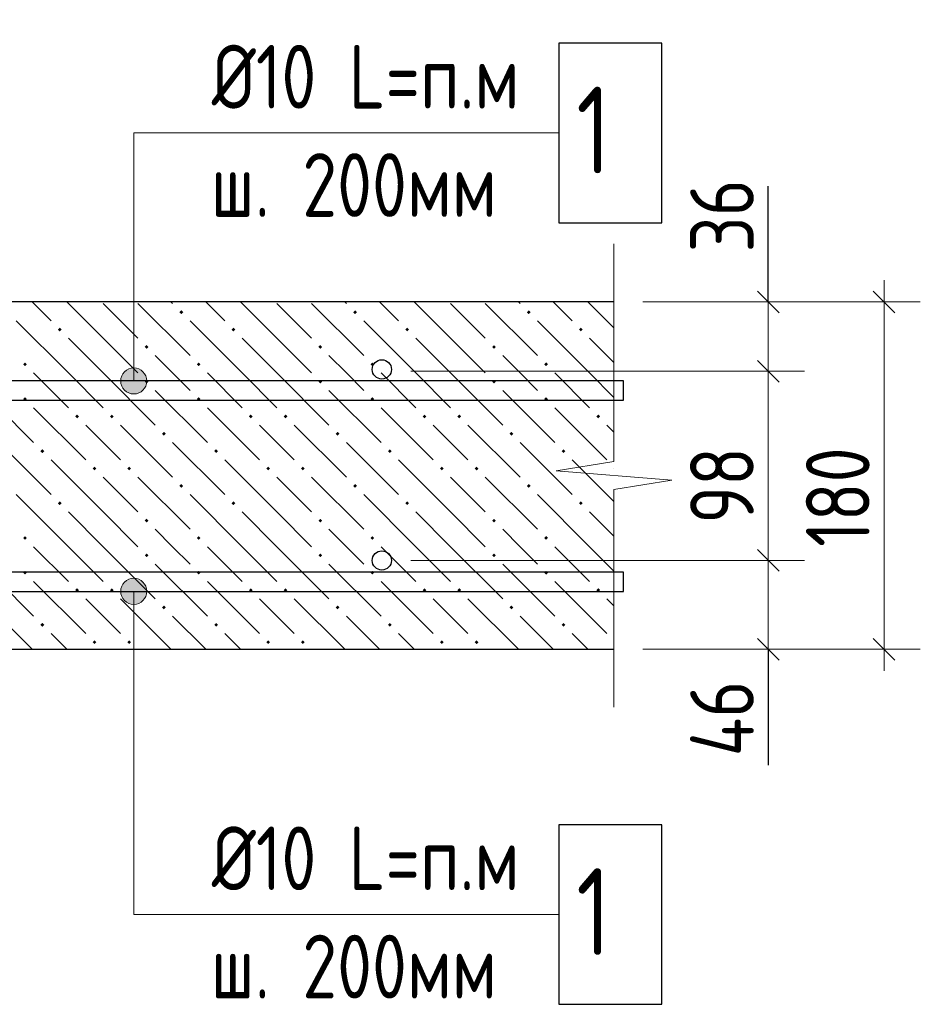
# Model space of a CAD drawing. Header units: millimetres. Extents: x 40580 to 1168286, y -220995 to 81020.
# Tile 13 of 194: x 248488 to 251599, y -119921 to -116520. Entities that reach past the tile are written whole.
import ezdxf

# ---------------------------------------------------------------- set-up
doc = ezdxf.new("R2010")
doc.units = ezdxf.units.MM
for name, color, linetype, lineweight in [('Standard', 7, 'Continuous', 25), ('ЖБ Перекрытие верхний уровень', 7, 'Continuous', 35), ('Позиционная метка линия выноска', 7, 'Continuous', 13), ('Позиционная метка номер позиции', 7, 'Continuous', 13), ('Примечания', 7, 'Continuous', 13), ('Фоновоя арматура Х1', 52, 'Continuous', 25)]:
    doc.layers.add(name, color=color, linetype=linetype, lineweight=lineweight)
doc.layers.add('Размерная выноска', color=7, linetype='Continuous')
doc.styles.add('GOST 2.304', font='isocpeur.ttf', dxfattribs={"width": 0.8})
doc.styles.add('GOST 2.304-81', font='txt')

msp = doc.modelspace()

# ---------------------------------------------------------------- hatches: boundary and pattern name
at = {"layer": 'ЖБ Перекрытие верхний уровень', "linetype": 'Continuous', "lineweight": 13, "transparency": 33554687}
for points in [[(249039.6, -117530.5), (249046.1, -117524), (249052.6, -117530.5), (249046.1, -117537)], [(249639.6, -117530.5), (249646.1, -117524), (249652.6, -117530.5), (249646.1, -117537)], [(250239.6, -117530.5), (250246.1, -117524), (250252.6, -117530.5), (250246.1, -117537)], [(248619.6, -117590.5), (248626.1, -117584), (248632.6, -117590.5), (248626.1, -117597)], [(249219.6, -117590.5), (249226.1, -117584), (249232.6, -117590.5), (249226.1, -117597)], [(249819.6, -117590.5), (249826.1, -117584), (249832.6, -117590.5), (249826.1, -117597)], [(250419.6, -117590.5), (250426.1, -117584), (250432.6, -117590.5), (250426.1, -117597)], [(248919.6, -117650.5), (248926.1, -117644), (248932.6, -117650.5), (248926.1, -117657)], [(249519.6, -117650.5), (249526.1, -117644), (249532.6, -117650.5), (249526.1, -117657)], [(250119.6, -117650.5), (250126.1, -117644), (250132.6, -117650.5), (250126.1, -117657)], [(248499.6, -117710.5), (248506.1, -117704), (248512.6, -117710.5), (248506.1, -117717)], [(249099.6, -117710.5), (249106.1, -117704), (249112.6, -117710.5), (249106.1, -117717)], [(249699.6, -117710.5), (249706.1, -117704), (249712.6, -117710.5), (249706.1, -117717)], [(250299.6, -117710.5), (250306.1, -117704), (250312.6, -117710.5), (250306.1, -117717)], [(248919.6, -117770.5), (248926.1, -117764), (248932.6, -117770.5), (248926.1, -117777)], [(249519.6, -117770.5), (249526.1, -117764), (249532.6, -117770.5), (249526.1, -117777)], [(250119.6, -117770.5), (250126.1, -117764), (250132.6, -117770.5), (250126.1, -117777)], [(248499.6, -117830.5), (248506.1, -117824), (248512.6, -117830.5), (248506.1, -117837)], [(249099.6, -117830.5), (249106.1, -117824), (249112.6, -117830.5), (249106.1, -117837)], [(249699.6, -117830.5), (249706.1, -117824), (249712.6, -117830.5), (249706.1, -117837)], [(250299.6, -117830.5), (250306.1, -117824), (250312.6, -117830.5), (250306.1, -117837)], [(248679.6, -117890.5), (248686.1, -117884), (248692.6, -117890.5), (248686.1, -117897)], [(248799.6, -117890.5), (248806.1, -117884), (248812.6, -117890.5), (248806.1, -117897)], [(249279.6, -117890.5), (249286.1, -117884), (249292.6, -117890.5), (249286.1, -117897)], [(249399.6, -117890.5), (249406.1, -117884), (249412.6, -117890.5), (249406.1, -117897)], [(249879.6, -117890.5), (249886.1, -117884), (249892.6, -117890.5), (249886.1, -117897)], [(249999.6, -117890.5), (250006.1, -117884), (250012.6, -117890.5), (250006.1, -117897)], [(250479.6, -117890.5), (250486.1, -117884), (250492.6, -117890.5), (250486.1, -117897)], [(248979.6, -117950.5), (248986.1, -117944), (248992.6, -117950.5), (248986.1, -117957)], [(249579.6, -117950.5), (249586.1, -117944), (249592.6, -117950.5), (249586.1, -117957)], [(250179.6, -117950.5), (250186.1, -117944), (250192.6, -117950.5), (250186.1, -117957)], [(248559.6, -118010.5), (248566.1, -118004), (248572.6, -118010.5), (248566.1, -118017)], [(249159.6, -118010.5), (249166.1, -118004), (249172.6, -118010.5), (249166.1, -118017)], [(249759.6, -118010.5), (249766.1, -118004), (249772.6, -118010.5), (249766.1, -118017)], [(250359.6, -118010.5), (250366.1, -118004), (250372.6, -118010.5), (250366.1, -118017)], [(248739.6, -118070.5), (248746.1, -118064), (248752.6, -118070.5), (248746.1, -118077)], [(248859.6, -118070.5), (248866.1, -118064), (248872.6, -118070.5), (248866.1, -118077)], [(249339.6, -118070.5), (249346.1, -118064), (249352.6, -118070.5), (249346.1, -118077)], [(249459.6, -118070.5), (249466.1, -118064), (249472.6, -118070.5), (249466.1, -118077)], [(249939.6, -118070.5), (249946.1, -118064), (249952.6, -118070.5), (249946.1, -118077)], [(250059.6, -118070.5), (250066.1, -118064), (250072.6, -118070.5), (250066.1, -118077)], [(250539.6, -118070.5), (250540.3, -118069.9), (250540.3, -118071.2)], [(249039.6, -118130.5), (249046.1, -118124), (249052.6, -118130.5), (249046.1, -118137)], [(249639.6, -118130.5), (249646.1, -118124), (249652.6, -118130.5), (249646.1, -118137)], [(250239.6, -118130.5), (250246.1, -118124), (250252.6, -118130.5), (250246.1, -118137)], [(248619.6, -118190.5), (248626.1, -118184), (248632.6, -118190.5), (248626.1, -118197)], [(249219.6, -118190.5), (249226.1, -118184), (249232.6, -118190.5), (249226.1, -118197)], [(249819.6, -118190.5), (249826.1, -118184), (249832.6, -118190.5), (249826.1, -118197)], [(250419.6, -118190.5), (250426.1, -118184), (250432.6, -118190.5), (250426.1, -118197)], [(248919.6, -118250.5), (248926.1, -118244), (248932.6, -118250.5), (248926.1, -118257)], [(249519.6, -118250.5), (249526.1, -118244), (249532.6, -118250.5), (249526.1, -118257)], [(250119.6, -118250.5), (250126.1, -118244), (250132.6, -118250.5), (250126.1, -118257)], [(248499.6, -118310.5), (248506.1, -118304), (248512.6, -118310.5), (248506.1, -118317)], [(249099.6, -118310.5), (249106.1, -118304), (249112.6, -118310.5), (249106.1, -118317)], [(249699.6, -118310.5), (249706.1, -118304), (249712.6, -118310.5), (249706.1, -118317)], [(250299.6, -118310.5), (250306.1, -118304), (250312.6, -118310.5), (250306.1, -118317)], [(248919.6, -118370.5), (248926.1, -118364), (248932.6, -118370.5), (248926.1, -118377)], [(249519.6, -118370.5), (249526.1, -118364), (249532.6, -118370.5), (249526.1, -118377)], [(250119.6, -118370.5), (250126.1, -118364), (250132.6, -118370.5), (250126.1, -118377)], [(248499.6, -118430.5), (248506.1, -118424), (248512.6, -118430.5), (248506.1, -118437)], [(249099.6, -118430.5), (249106.1, -118424), (249112.6, -118430.5), (249106.1, -118437)], [(249699.6, -118430.5), (249706.1, -118424), (249712.6, -118430.5), (249706.1, -118437)], [(250299.6, -118430.5), (250306.1, -118424), (250312.6, -118430.5), (250306.1, -118437)], [(248679.6, -118490.5), (248686.1, -118484), (248692.6, -118490.5), (248686.1, -118497)], [(248799.6, -118490.5), (248806.1, -118484), (248812.6, -118490.5), (248806.1, -118497)], [(249279.6, -118490.5), (249286.1, -118484), (249292.6, -118490.5), (249286.1, -118497)], [(249399.6, -118490.5), (249406.1, -118484), (249412.6, -118490.5), (249406.1, -118497)], [(249879.6, -118490.5), (249886.1, -118484), (249892.6, -118490.5), (249886.1, -118497)], [(249999.6, -118490.5), (250006.1, -118484), (250012.6, -118490.5), (250006.1, -118497)], [(250479.6, -118490.5), (250486.1, -118484), (250492.6, -118490.5), (250486.1, -118497)], [(248979.6, -118550.5), (248986.1, -118544), (248992.6, -118550.5), (248986.1, -118557)], [(249579.6, -118550.5), (249586.1, -118544), (249592.6, -118550.5), (249586.1, -118557)], [(250179.6, -118550.5), (250186.1, -118544), (250192.6, -118550.5), (250186.1, -118557)], [(248559.6, -118610.5), (248566.1, -118604), (248572.6, -118610.5), (248566.1, -118617)], [(249159.6, -118610.5), (249166.1, -118604), (249172.6, -118610.5), (249166.1, -118617)], [(249759.6, -118610.5), (249766.1, -118604), (249772.6, -118610.5), (249766.1, -118617)], [(250359.6, -118610.5), (250366.1, -118604), (250372.6, -118610.5), (250366.1, -118617)], [(248739.6, -118670.5), (248746.1, -118664), (248752.6, -118670.5), (248746.1, -118677)], [(248859.6, -118670.5), (248866.1, -118664), (248872.6, -118670.5), (248866.1, -118677)], [(249339.6, -118670.5), (249346.1, -118664), (249352.6, -118670.5), (249346.1, -118677)], [(249459.6, -118670.5), (249466.1, -118664), (249472.6, -118670.5), (249466.1, -118677)], [(249939.6, -118670.5), (249946.1, -118664), (249952.6, -118670.5), (249946.1, -118677)], [(250059.6, -118670.5), (250066.1, -118664), (250072.6, -118670.5), (250066.1, -118677)], [(250539.6, -118670.5), (250540.3, -118669.9), (250540.3, -118671.2)]]:
    msp.add_hatch(color=7, dxfattribs=at).paths.add_polyline_path(points, flags=16)
at = {"layer": 'Позиционная метка линия выноска', "linetype": 'Continuous', "lineweight": 13, "transparency": 33554687}
for points in [[(248920.5, -117745.6), (248843.1, -117745.6), (248836.8, -117768.1)], [(248920.5, -117745.6), (248836.8, -117768.1), (248926.8, -117768.1)], [(248904.3, -117729.4), (248859.3, -117729.4), (248843.1, -117745.6)], [(248904.3, -117729.4), (248843.1, -117745.6), (248920.5, -117745.6)], [(248859.3, -117729.4), (248904.3, -117729.4), (248881.8, -117723.1)], [(248926.8, -117768.1), (248836.8, -117768.1), (248843.1, -117790.6)], [(248926.8, -117768.1), (248843.1, -117790.6), (248920.5, -117790.6)], [(248920.5, -117790.6), (248843.1, -117790.6), (248859.3, -117806.8)], [(248920.5, -117790.6), (248859.3, -117806.8), (248904.3, -117806.8)], [(248904.3, -117806.8), (248859.3, -117806.8), (248881.8, -117813.1)], [(248843.1, -118472.3), (248920.5, -118472.3), (248904.3, -118456.1)], [(248843.1, -118472.3), (248904.3, -118456.1), (248859.3, -118456.1)], [(248859.3, -118456.1), (248904.3, -118456.1), (248881.8, -118449.8)], [(248836.8, -118494.8), (248926.8, -118494.8), (248920.5, -118472.3)], [(248836.8, -118494.8), (248920.5, -118472.3), (248843.1, -118472.3)], [(248843.1, -118517.3), (248926.8, -118494.8), (248836.8, -118494.8)], [(248843.1, -118517.3), (248920.5, -118517.3), (248926.8, -118494.8)], [(248859.3, -118533.5), (248920.5, -118517.3), (248843.1, -118517.3)], [(248859.3, -118533.5), (248904.3, -118533.5), (248920.5, -118517.3)], [(248904.3, -118533.5), (248859.3, -118533.5), (248881.8, -118539.8)]]:
    msp.add_hatch(color=7, dxfattribs=at).paths.add_polyline_path(points)

# ---------------------------------------------------------------- linework, layer by layer
at = {"layer": 'Standard', "color": 7, "linetype": 'Continuous', "lineweight": 13, "transparency": 33554687}
for p, q in [((251073.6, -117494.8), (251073.6, -117419.8)), ((251473.6, -117494.8), (251473.6, -117419.8)), ((251036.1, -117457.3), (251111.1, -117532.3)), ((251511.1, -117532.3), (251436.1, -117457.3)), ((251073.6, -117494.8), (251073.6, -117734.8)), ((251036.1, -117697.3), (251111.1, -117772.3)), ((251073.6, -117734.8), (251073.6, -118388.1)), ((251036.1, -118350.6), (251111.1, -118425.6)), ((251073.6, -118388.1), (251073.6, -118694.8)), ((251036.1, -118657.3), (251111.1, -118732.3)), ((251511.1, -118732.3), (251436.1, -118657.3)), ((251073.6, -118694.8), (251073.6, -118769.8)), ((251473.6, -118694.8), (251473.6, -118769.8))]:
    msp.add_line(p, q, dxfattribs=at)
at = {"layer": 'Standard', "color": 251, "linetype": 'Continuous', "lineweight": 13, "true_color": 0x656565, "transparency": 33554687}
for p, q in [((251473.6, -117494.8), (250640.3, -117494.8)), ((251073.6, -117494.8), (250948.6, -117494.8)), ((251073.6, -117494.8), (251198.6, -117494.8)), ((251473.6, -117494.8), (251348.6, -117494.8)), ((251473.6, -117494.8), (251598.6, -117494.8)), ((251073.6, -117734.8), (250948.6, -117734.8)), ((251073.6, -117734.8), (251198.6, -117734.8)), ((251073.6, -118388.1), (250948.6, -118388.1)), ((251073.6, -118388.1), (251198.6, -118388.1)), ((251473.6, -118694.8), (250640.3, -118694.8)), ((251073.6, -118694.8), (250948.6, -118694.8)), ((251073.6, -118694.8), (251198.6, -118694.8)), ((251473.6, -118694.8), (251348.6, -118694.8)), ((251473.6, -118694.8), (251598.6, -118694.8))]:
    msp.add_line(p, q, dxfattribs=at)
for points in [[(251073.6, -117494.8), (251056.6, -117494.8), (251056.6, -117494.8), (251056.6, -117494.8), (251056.6, -117494.8), (250640.3, -117494.8)], [(251073.6, -117734.8), (251056.6, -117734.8), (251056.6, -117734.8), (251056.6, -117734.8), (251056.6, -117734.8), (249838.7, -117734.8)], [(251073.6, -118388.1), (251056.6, -118388.1), (251056.6, -118388.1), (249838.7, -118388.1)], [(251073.6, -118694.8), (251056.6, -118694.8), (251056.6, -118694.8), (250640.3, -118694.8)]]:
    msp.add_lwpolyline(points, dxfattribs=at)
at = {"layer": 'Standard', "color": 7, "linetype": 'Continuous', "lineweight": 13, "transparency": 33554687}
msp.add_lwpolyline([(251473.6, -118694.8), (251473.6, -118195.9), (251473.6, -118195.9), (251473.6, -117494.8)], dxfattribs=at)
at = {"layer": 'ЖБ Перекрытие верхний уровень', "color": 7, "linetype": 'Continuous', "lineweight": -3, "transparency": 33554687}
for p, q in [((250540.3, -117494.8), (243873.6, -117494.8)), ((243873.6, -118694.8), (250540.3, -118694.8))]:
    msp.add_line(p, q, dxfattribs=at)
at = {"layer": 'ЖБ Перекрытие верхний уровень', "color": 9, "linetype": 'Continuous', "lineweight": 13, "true_color": 0xc7c7c7, "transparency": 33554687}
for p, q in [((248530.4, -117494.8), (248596.1, -117560.5)), ((248776.1, -117620.5), (248650.4, -117494.8)), ((248776.1, -117500.5), (248896.1, -117620.5)), ((248896.1, -117500.5), (249076.1, -117680.5)), ((249010.4, -117494.8), (249016.1, -117500.5)), ((249130.4, -117494.8), (249196.1, -117560.5)), ((249376.1, -117620.5), (249250.4, -117494.8)), ((249376.1, -117500.5), (249496.1, -117620.5)), ((249496.1, -117500.5), (249676.1, -117680.5)), ((249610.4, -117494.8), (249616.1, -117500.5)), ((249730.4, -117494.8), (249796.1, -117560.5)), ((249976.1, -117620.5), (249850.4, -117494.8)), ((249976.1, -117500.5), (250096.1, -117620.5)), ((250096.1, -117500.5), (250276.1, -117680.5)), ((250210.4, -117494.8), (250216.1, -117500.5)), ((250330.4, -117494.8), (250396.1, -117560.5)), ((250540.3, -117584.7), (250450.4, -117494.8)), ((248656.1, -117740.5), (248476.1, -117560.5)), ((249256.1, -117740.5), (249076.1, -117560.5)), ((249856.1, -117740.5), (249676.1, -117560.5)), ((250456.1, -117740.5), (250276.1, -117560.5)), ((248656.1, -117620.5), (248776.1, -117740.5)), ((248776.1, -117620.5), (248896.1, -117740.5)), ((249256.1, -117620.5), (249376.1, -117740.5)), ((249376.1, -117620.5), (249496.1, -117740.5)), ((249856.1, -117620.5), (249976.1, -117740.5)), ((249976.1, -117620.5), (250096.1, -117740.5)), ((250456.1, -117620.5), (250540.3, -117704.7)), ((249016.1, -117740.5), (248956.1, -117680.5)), ((249616.1, -117740.5), (249556.1, -117680.5)), ((250216.1, -117740.5), (250156.1, -117680.5)), ((248536.1, -117740.5), (248656.1, -117860.5)), ((248656.1, -117740.5), (248776.1, -117860.5)), ((248776.1, -117740.5), (248956.1, -117920.5)), ((249076.1, -117800.5), (249016.1, -117740.5)), ((249136.1, -117740.5), (249256.1, -117860.5)), ((249256.1, -117740.5), (249376.1, -117860.5)), ((249376.1, -117740.5), (249556.1, -117920.5)), ((249676.1, -117800.5), (249616.1, -117740.5)), ((249736.1, -117740.5), (249856.1, -117860.5)), ((249856.1, -117740.5), (249976.1, -117860.5)), ((249976.1, -117740.5), (250156.1, -117920.5)), ((250276.1, -117800.5), (250216.1, -117740.5)), ((250336.1, -117740.5), (250456.1, -117860.5)), ((250456.1, -117740.5), (250540.3, -117824.7)), ((248356.1, -117800.5), (248536.1, -117980.5)), ((248956.1, -117800.5), (249136.1, -117980.5)), ((249556.1, -117800.5), (249736.1, -117980.5)), ((250156.1, -117800.5), (250336.1, -117980.5)), ((248536.1, -117860.5), (248716.1, -118040.5)), ((249136.1, -117860.5), (249316.1, -118040.5)), ((249736.1, -117860.5), (249916.1, -118040.5)), ((250336.1, -117860.5), (250516.1, -118040.5)), ((248776.1, -117980.5), (248716.1, -117920.5)), ((248836.1, -117920.5), (249016.1, -118100.5)), ((249376.1, -117980.5), (249316.1, -117920.5)), ((249436.1, -117920.5), (249616.1, -118100.5)), ((249976.1, -117980.5), (249916.1, -117920.5)), ((250036.1, -117920.5), (250216.1, -118100.5)), ((250540.3, -117944.7), (250516.1, -117920.5)), ((248416.1, -117980.5), (248596.1, -118160.5)), ((248836.1, -118040.5), (248776.1, -117980.5)), ((249016.1, -117980.5), (249196.1, -118160.5)), ((249436.1, -118040.5), (249376.1, -117980.5)), ((249616.1, -117980.5), (249796.1, -118160.5)), ((250036.1, -118040.5), (249976.1, -117980.5)), ((250216.1, -117980.5), (250396.1, -118160.5)), ((248776.1, -118220.5), (248596.1, -118040.5)), ((249376.1, -118220.5), (249196.1, -118040.5)), ((249976.1, -118220.5), (249796.1, -118040.5)), ((250540.3, -118184.7), (250396.1, -118040.5)), ((248776.1, -118100.5), (248896.1, -118220.5)), ((248896.1, -118100.5), (249076.1, -118280.5)), ((249376.1, -118100.5), (249496.1, -118220.5)), ((249496.1, -118100.5), (249676.1, -118280.5)), ((249976.1, -118100.5), (250096.1, -118220.5)), ((250096.1, -118100.5), (250276.1, -118280.5)), ((248656.1, -118340.5), (248476.1, -118160.5)), ((249256.1, -118340.5), (249076.1, -118160.5)), ((249856.1, -118340.5), (249676.1, -118160.5)), ((250456.1, -118340.5), (250276.1, -118160.5)), ((248656.1, -118220.5), (248776.1, -118340.5)), ((248776.1, -118220.5), (248896.1, -118340.5)), ((249256.1, -118220.5), (249376.1, -118340.5)), ((249376.1, -118220.5), (249496.1, -118340.5)), ((249856.1, -118220.5), (249976.1, -118340.5)), ((249976.1, -118220.5), (250096.1, -118340.5)), ((250456.1, -118220.5), (250540.3, -118304.7)), ((249016.1, -118340.5), (248956.1, -118280.5)), ((249616.1, -118340.5), (249556.1, -118280.5)), ((250216.1, -118340.5), (250156.1, -118280.5)), ((248536.1, -118340.5), (248656.1, -118460.5)), ((248656.1, -118340.5), (248776.1, -118460.5)), ((248776.1, -118340.5), (248956.1, -118520.5)), ((249076.1, -118400.5), (249016.1, -118340.5)), ((249136.1, -118340.5), (249256.1, -118460.5)), ((249256.1, -118340.5), (249376.1, -118460.5)), ((249376.1, -118340.5), (249556.1, -118520.5)), ((249676.1, -118400.5), (249616.1, -118340.5)), ((249736.1, -118340.5), (249856.1, -118460.5)), ((249856.1, -118340.5), (249976.1, -118460.5)), ((249976.1, -118340.5), (250156.1, -118520.5)), ((250276.1, -118400.5), (250216.1, -118340.5)), ((250336.1, -118340.5), (250456.1, -118460.5)), ((250456.1, -118340.5), (250540.3, -118424.7)), ((248356.1, -118400.5), (248536.1, -118580.5)), ((248956.1, -118400.5), (249136.1, -118580.5)), ((249556.1, -118400.5), (249736.1, -118580.5)), ((250156.1, -118400.5), (250336.1, -118580.5)), ((248536.1, -118460.5), (248716.1, -118640.5)), ((249136.1, -118460.5), (249316.1, -118640.5)), ((249736.1, -118460.5), (249916.1, -118640.5)), ((250336.1, -118460.5), (250516.1, -118640.5)), ((248776.1, -118580.5), (248716.1, -118520.5)), ((248836.1, -118520.5), (249010.4, -118694.8)), ((249376.1, -118580.5), (249316.1, -118520.5)), ((249436.1, -118520.5), (249610.4, -118694.8)), ((249976.1, -118580.5), (249916.1, -118520.5)), ((250036.1, -118520.5), (250210.4, -118694.8)), ((250540.3, -118544.7), (250516.1, -118520.5)), ((248416.1, -118580.5), (248530.4, -118694.8)), ((248836.1, -118640.5), (248776.1, -118580.5)), ((249016.1, -118580.5), (249130.4, -118694.8)), ((249436.1, -118640.5), (249376.1, -118580.5)), ((249616.1, -118580.5), (249730.4, -118694.8)), ((250036.1, -118640.5), (249976.1, -118580.5)), ((250216.1, -118580.5), (250330.4, -118694.8)), ((248650.4, -118694.8), (248596.1, -118640.5)), ((249250.4, -118694.8), (249196.1, -118640.5)), ((249850.4, -118694.8), (249796.1, -118640.5)), ((250450.4, -118694.8), (250396.1, -118640.5))]:
    msp.add_line(p, q, dxfattribs=at)
at = {"layer": 'Позиционная метка линия выноска', "color": 7, "linetype": 'Continuous', "lineweight": 13, "transparency": 33554687}
for p, q in [((248881.8, -117723.1), (248881.8, -117723.1)), ((248836.8, -117768.1), (248836.8, -117768.1)), ((248926.8, -117768.1), (248926.8, -117768.1)), ((248881.8, -117813.1), (248881.8, -117813.1)), ((248881.8, -118449.8), (248881.8, -118449.8)), ((248836.8, -118494.8), (248836.8, -118494.8)), ((248926.8, -118494.8), (248926.8, -118494.8)), ((248881.8, -118539.8), (248881.8, -118539.8))]:
    msp.add_line(p, q, dxfattribs=at)
for points in [[(250350.3, -116911.4), (248881.8, -116911.4), (248881.8, -117768.1)], [(250350.3, -119611.4), (248881.8, -119611.4), (248881.8, -118494.8)]]:
    msp.add_lwpolyline(points, dxfattribs=at)
for centre in [(248881.8, -117768.1), (248881.8, -118494.8)]:
    msp.add_circle(centre, 45, dxfattribs=at)
at = {"layer": 'Позиционная метка номер позиции', "color": 7, "linetype": 'Continuous', "lineweight": 25, "transparency": 33554687}
for points in [[(250350.3, -117221.4), (250705.3, -117221.4), (250705.3, -116601.4), (250350.3, -116601.4), (250350.3, -117221.4)], [(250350.3, -119921.4), (250705.3, -119921.4), (250705.3, -119301.4), (250350.3, -119301.4), (250350.3, -119921.4)]]:
    msp.add_lwpolyline(points, dxfattribs=at)
at = {"layer": 'Примечания', "color": 7, "linetype": 'Continuous', "lineweight": 13, "transparency": 33554687}
for p, q in [((250540.3, -117294.8), (250540.3, -118046.8)), ((250540.3, -118046.8), (250340.3, -118078.8)), ((250340.3, -118078.8), (250740.3, -118110.8)), ((250740.3, -118110.8), (250540.3, -118142.8)), ((250540.3, -118142.8), (250540.3, -118894.8)), ((250540.3, -118894.8), (250540.3, -118894.8))]:
    msp.add_line(p, q, dxfattribs=at)
at = {"layer": 'Размерная выноска', "color": 7, "linetype": 'Continuous', "lineweight": -3, "transparency": 33554687}
for p, q in [((251073.6, -117494.8), (251073.6, -117094.8)), ((251073.6, -118694.8), (251073.6, -119094.8))]:
    msp.add_line(p, q, dxfattribs=at)
at = {"layer": 'Фоновоя арматура Х1', "color": 251, "linetype": 'Continuous', "lineweight": -3, "true_color": 0x656565, "transparency": 33554687}
for points in [[(244040.3, -117834.8), (250573.6, -117834.8), (250573.6, -117768.1), (244040.3, -117768.1), (244040.3, -117834.8)], [(244040.3, -117834.8), (250573.6, -117834.8), (250573.6, -117768.1), (244040.3, -117768.1), (244040.3, -117834.8)], [(244040.3, -118494.8), (250573.6, -118494.8), (250573.6, -118428.1), (244040.3, -118428.1), (244040.3, -118494.8)], [(244040.3, -118494.8), (250573.6, -118494.8), (250573.6, -118428.1), (244040.3, -118428.1), (244040.3, -118494.8)], [(244040.3, -118494.8), (250573.6, -118494.8), (250573.6, -118428.1), (244040.3, -118428.1), (244040.3, -118494.8)]]:
    msp.add_lwpolyline(points, dxfattribs=at)
for centre in [(249738.7, -117728.1), (249738.7, -118388.1)]:
    msp.add_circle(centre, 33.3, dxfattribs=at)

# ---------------------------------------------------------------- texts
at = {"layer": 'Standard', "color": 7, "linetype": 'Continuous', "lineweight": 25, "transparency": 33554687, "char_height": 220, "attachment_point": 7, "rotation": 90, "style": 'GOST 2.304-81'}
for s, insert, width in [('36', (251023.6, -117323.9), 375.741), ('180', (251423.6, -118341.3), 485.073), ('98', (251023.6, -118261), 391.317), ('46', (251023.6, -119064.7), 391.311)]:
    msp.add_mtext(s, dxfattribs=dict(at, insert=insert, width=width))
at = {"layer": 'Позиционная метка номер позиции', "color": 7, "linetype": 'Continuous', "lineweight": 25, "transparency": 33554687, "attachment_point": 7, "style": 'GOST 2.304'}
for s, insert, char_height, width in [('Ø10\\~L=п.м', (249151.2, -116827.1), 220, 1112.948), ('1', (250410.3, -117051.4), 300, 277.869), ('ш.\\~200мм', (249147.6, -117201.1), 220, 1125.894), ('Ø10\\~L=п.м', (246924.6, -119527.1), 220, 1112.948), ('Ø10\\~L=п.м', (249151.2, -119527.1), 220, 1112.948), ('1', (250410.3, -119751.4), 300, 277.869), ('ш.\\~200мм', (249147.6, -119901.1), 220, 1125.894)]:
    msp.add_mtext(s, dxfattribs=dict(at, insert=insert, char_height=char_height, width=width))

doc.saveas('drawing.dxf')
